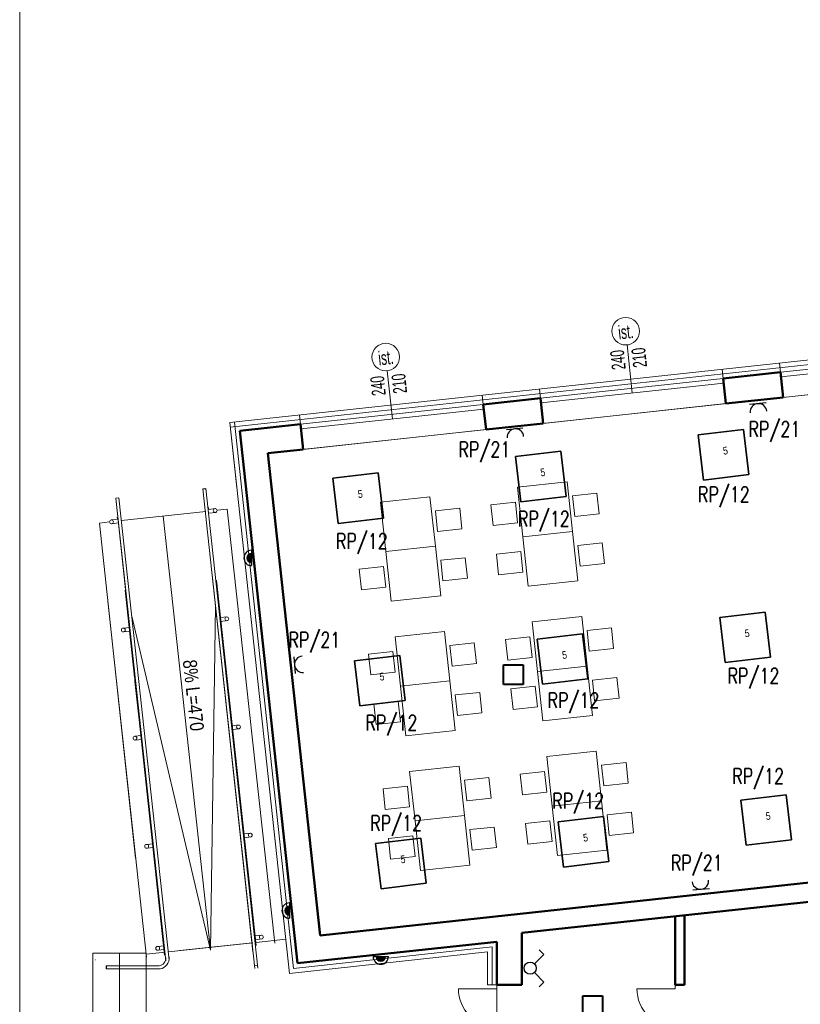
# Model space of a CAD drawing. Header units: millimetres. Extents: x 72202 to 304796, y 21658 to 519946.
# Tile 126 of 139: x 194431 to 195450, y 232217 to 233502. Entities that reach past the tile are written whole.
import ezdxf

# ---------------------------------------------------------------- set-up
doc = ezdxf.new("R2010")
doc.units = ezdxf.units.MM
doc.layers.get('0').update_dxf_attribs({"color": 253})
for name, color, linetype, lineweight in [('_kh_wymiarowanie', 253, 'Continuous', 20), ('DLXLUM', 1, 'Continuous', 35), ('DRZWI I OKNA OPISY', 253, 'Continuous', 9), ('E oświetlenie', 1, 'Continuous', 30), ('E zasilanie', 6, 'Continuous', 30), ('linia - cienka', 253, 'Continuous', 25), ('linia - gruba - projektowana', 253, 'Continuous', 50), ('LINIA CIENKA', 7, 'Continuous', 13), ('LINIA KRESKOWANIE', 253, 'Continuous', 5), ('LINIA UMEBLOWANIE', 253, 'Continuous', 5)]:
    doc.layers.add(name, color=color, linetype=linetype, lineweight=lineweight)
doc.layers.add('DLXLUMEX', color=2, linetype='Continuous')
doc.layers.add('ES-SYSTEM', color=3, linetype='Continuous')
doc.layers.add('LINIA-NIE DRUKOWAĆ', color=253, linetype='Continuous', lineweight=20, plot=False)
doc.styles.add('2.5', font='romans.shx', dxfattribs={"width": 0.76, "height": 2.5})
doc.styles.get("Standard").update_dxf_attribs({"font": 'ARIALN.TTF', "width": 0.75})
doc.linetypes.add('GRADZINOWANIE', pattern='A,0.00254,-2.54,[134,ltypeshp.shx,S=2.54,R=0,X=-2.54,Y=0],-5.08,[134,ltypeshp.shx,S=2.54,R=180,X=2.54,Y=0],-2.54', length=10.16254)

# ---------------------------------------------------------------- blocks, each defined once
blk = doc.blocks.new('*U673')
for p, q in [((29.75, 29.75), (-29.75, 29.75)), ((-29.75, 29.75), (-29.75, -29.75)), ((-29.75, 29.75), (-29.75, -29.75)), ((-29.75, -29.75), (-29.75, 29.75)), ((-29.75, 29.75), (-29.75, 29.75)), ((29.75, 29.75), (-29.75, 29.75)), ((-29.75, 29.75), (-29.75, 29.75)), ((-29.75, 29.75), (29.75, 29.75)), ((-29.75, -29.75), (-29.75, 29.75)), ((-29.75, 29.75), (29.75, 29.75)), ((29.75, -29.75), (29.75, 29.75)), ((29.75, 29.75), (29.75, 29.75)), ((29.75, -29.75), (29.75, 29.75)), ((29.75, 29.75), (29.75, 29.75)), ((29.75, 29.75), (29.75, -29.75)), ((29.75, 29.75), (29.75, -29.75)), ((-29.75, -29.75), (29.75, -29.75)), ((-29.75, -29.75), (-29.75, -29.75)), ((-29.75, -29.75), (29.75, -29.75)), ((29.75, -29.75), (-29.75, -29.75)), ((-29.75, -29.75), (-29.75, -29.75)), ((29.75, -29.75), (-29.75, -29.75)), ((29.75, -29.75), (29.75, -29.75)), ((29.75, -29.75), (29.75, -29.75))]:
    blk.add_line(p, q)
at = {"layer": 'DLXLUMEX', "color": 7}
blk.add_text('5', height=10, dxfattribs=at).set_placement((0, 0))
blk = doc.blocks.new('A$Cb5c1686c')
at = {"layer": 'ES-SYSTEM', "lineweight": 40}
for p, q in [((0, 0), (0, 25.6)), ((0, 25.6), (25.6, 25.6)), ((25.6, 25.6), (25.6, 0)), ((25.6, 0), (0, 0))]:
    blk.add_line(p, q, dxfattribs=at)
blk = doc.blocks.new('£¹cznik grupowy')
at = {"layer": 'E oświetlenie'}
for p, q in [((-112.5, 162), (-150.7, 123.8)), ((-35, 84.5), (-112.5, 162)), ((35, 84.5), (112.5, 162)), ((112.5, 162), (150.7, 123.8))]:
    blk.add_line(p, q, dxfattribs=at)
blk.add_circle((0, 49.5), 49.5, dxfattribs=at)
blk = doc.blocks.new('KIN')
at = {"ltscale": 80}
blk.add_hatch(color=256, dxfattribs=at).paths.add_polyline_path([(97272.3, -25396.6, 1), (97287.3, -25396.6)])
blk.add_line((97267.3, -25396.6, 6), (97292.3, -25396.6, 6), dxfattribs=at)
for radius in [12.5, 7.5]:
    blk.add_arc((97279.8, -25396.6, 6), radius, 180, 0, dxfattribs=at)
blk = doc.blocks.new('Gniazdo 230V')
at = {"layer": 'E zasilanie'}
blk.add_line((-67.5, 0), (67.5, 0), dxfattribs=at)
blk.add_arc((0, 67.5), 67.5, 180, 0, dxfattribs=at)

msp = doc.modelspace()

# ---------------------------------------------------------------- linework, layer by layer
at = {"layer": 'DRZWI I OKNA OPISY'}
for p, q in [((195230.791, 233014.47), (195224.012, 233077.29)), ((195230.791, 233014.47), (195224.012, 233077.29)), ((194917.623, 232980.548), (194910.843, 233043.369))]:
    msp.add_line(p, q, dxfattribs=at)
for centre in [(195222.093, 233095.064), (194908.912, 233061.265)]:
    msp.add_circle(centre, 18, dxfattribs=at)
at = {"layer": 'linia - cienka', "color": 2}
msp.add_line((194670.07, 232889.466), (194674.246, 232889.919), dxfattribs=at)
at = {"layer": 'linia - gruba - projektowana'}
for p, q in [((195349.447, 233033.357), (195424.011, 233041.434)), ((195349.447, 233033.357), (195353.001, 233000.549)), ((195424.011, 233041.434), (195427.565, 233008.626)), ((195036.279, 232999.436), (195110.843, 233007.512)), ((195110.843, 233007.512), (195114.397, 232974.704)), ((195353.001, 233000.549), (195427.565, 233008.626)), ((195036.279, 232999.436), (195039.833, 232966.628)), ((194718.637, 232965.03), (194797.675, 232973.591)), ((194718.637, 232965.03), (194793.911, 232270.095)), ((194797.675, 232973.591), (194801.228, 232940.783)), ((195039.833, 232966.628), (195114.397, 232974.704)), ((194754.999, 232935.775), (194801.228, 232940.783)), ((194754.999, 232935.775), (194823.165, 232306.456)), ((194823.165, 232306.456), (195612.086, 232391.91)), ((195086.792, 232309.865), (195614.778, 232367.055)), ((195286.792, 232241.874), (195286.792, 232331.529)), ((195298.792, 232241.874), (195298.792, 232332.829)), ((195086.792, 232241.874), (195086.792, 232309.865)), ((194793.911, 232270.095), (195053.792, 232298.244)), ((195053.792, 232241.874), (195053.792, 232298.244)), ((195086.792, 232241.874), (195053.792, 232241.874)), ((195286.792, 232241.874), (195298.792, 232241.874))]:
    msp.add_line(p, q, dxfattribs=at)
at = {"layer": 'linia - gruba - projektowana', "lineweight": -3, "ltscale": 1.2}
msp.add_line((194544.097, 232266.832), (194544.097, 232262.832), dxfattribs=at)
at = {"layer": 'LINIA CIENKA'}
for p, q in [((195708.044, 233084.004), (194705.401, 232975.796)), ((195662.616, 233067.279), (195424.011, 233041.434)), ((195663.262, 233061.314), (195424.657, 233035.469)), ((195349.447, 233033.357), (195348.15, 233045.381)), ((195424.011, 233041.434), (195422.714, 233053.458)), ((195110.843, 233007.512), (195349.447, 233033.357)), ((195666.169, 233034.471), (195427.565, 233008.626)), ((195110.843, 233007.512), (195109.545, 233019.536)), ((195111.489, 233001.547), (195350.093, 233027.392)), ((195036.279, 232999.436), (195034.981, 233011.46)), ((194797.675, 232973.591), (195036.279, 232999.436)), ((194798.321, 232967.626), (195036.925, 232993.471)), ((195353.001, 233000.549), (195114.397, 232974.704)), ((194797.675, 232973.591), (194796.377, 232985.615)), ((194714.632, 232890.571), (194705.401, 232975.796)), ((194705.405, 232975.761), (194783.262, 232256.965)), ((195039.833, 232966.628), (194801.228, 232940.783)), ((194670.07, 232889.466), (194735.544, 232285.002)), ((194674.246, 232889.919), (194742.089, 232263.582)), ((194556.534, 232877.169), (194560.727, 232877.623)), ((194556.534, 232877.169), (194569.467, 232757.774)), ((194556.555, 232877.171), (194621.922, 232273.35)), ((194560.727, 232877.623), (194626.066, 232274.232)), ((194686.963, 232863.533), (194677.22, 232862.477)), ((194677.759, 232857.506), (194677.22, 232862.477)), ((194677.745, 232865.053), (194678.014, 232862.563)), ((194688.711, 232861.31), (194702.132, 232862.764)), ((194764.146, 232296.147), (194702.023, 232862.752)), ((194550.76, 232848.779), (194559.509, 232849.727)), ((194558.444, 232852.13), (194558.713, 232849.641)), ((194559.135, 232850.395), (194559.135, 232850.395)), ((194560.047, 232844.756), (194559.509, 232849.727)), ((194673.932, 232859.709), (194563.94, 232847.795)), ((194680.318, 232287.067), (194618.566, 232853.712)), ((194687.502, 232858.562), (194677.759, 232857.506)), ((194535.109, 232844.672), (194548.535, 232846.127)), ((194582.491, 232407.231), (194535.109, 232844.672)), ((194551.298, 232843.808), (194560.047, 232844.756)), ((194682.239, 232777.124), (194737.913, 232263.13)), ((194688.519, 232758.169), (194687.98, 232763.14)), ((194688.017, 232770.202), (194700.402, 232655.871)), ((194688.505, 232765.715), (194688.774, 232763.226)), ((194568.716, 232757.279), (194581.1, 232642.948)), ((194569.204, 232752.793), (194569.473, 232750.304)), ((194569.895, 232751.057), (194569.895, 232751.057)), ((194570.807, 232745.419), (194570.269, 232750.39)), ((194739.653, 232293.494), (194689.331, 232758.079)), ((194596.491, 232277.987), (194546.168, 232742.572)), ((194620.351, 232280.572), (194570.029, 232745.157)), ((194680.002, 232287.033), (194686.608, 232736.785)), ((194680.002, 232287.033), (194577.249, 232724.931)), ((194702.257, 232722.337), (194692.514, 232721.281)), ((194566.054, 232707.583), (194574.803, 232708.531)), ((194702.796, 232717.366), (194693.053, 232716.31)), ((194566.592, 232702.612), (194575.341, 232703.56)), ((194700.892, 232643.935), (194700.354, 232648.906)), ((194581.638, 232637.977), (194587.905, 232580.116)), ((194583.181, 232631.185), (194582.642, 232636.156)), ((194717.549, 232581.162), (194707.806, 232580.107)), ((194581.345, 232566.409), (194590.094, 232567.357)), ((194718.087, 232576.191), (194708.344, 232575.136)), ((194581.884, 232561.438), (194590.633, 232562.386)), ((194595.565, 232516.853), (194595.026, 232521.824)), ((194732.841, 232439.988), (194723.098, 232438.933)), ((194596.638, 232425.235), (194605.387, 232426.183)), ((194733.38, 232435.017), (194723.637, 232433.962)), ((194597.176, 232420.264), (194605.925, 232421.212)), ((194607.949, 232402.522), (194607.41, 232407.493)), ((194735.314, 232296.941), (194625.322, 232285.027)), ((194640.257, 232286.644), (194734.682, 232296.872)), ((194747.259, 232306.87), (194737.516, 232305.815)), ((194747.798, 232301.899), (194738.055, 232300.844)), ((194739.653, 232297.411), (194778.427, 232301.61)), ((194526.404, 232283.519), (194526.404, 232006.874)), ((194596.404, 232283.519), (194526.404, 232283.519)), ((194561.404, 232283.519), (194561.404, 232006.874)), ((194596.404, 232283.519), (194596.404, 232006.874)), ((194596.491, 232281.904), (194621.147, 232284.574)), ((194611.056, 232292.117), (194619.805, 232293.065)), ((194611.594, 232287.146), (194620.343, 232288.094)), ((194783.292, 232256.874), (195041.792, 232284.874)), ((195041.792, 232241.874), (195041.792, 232284.874)), ((194613.13, 232266.832), (194544.097, 232266.832)), ((194544.097, 232262.832), (194614.328, 232262.832)), ((194742.089, 232267.499), (194737.913, 232267.047)), ((195053.792, 232236.874), (195003.792, 232236.874)), ((195053.792, 232241.874), (195041.792, 232241.874)), ((195053.792, 232241.874), (195053.792, 232081.874)), ((195053.792, 232241.874), (195053.792, 232236.874)), ((195286.792, 232236.874), (195236.792, 232236.874)), ((195286.792, 232241.874), (195286.792, 232236.874))]:
    msp.add_line(p, q, dxfattribs=at)
at = {"layer": 'LINIA CIENKA', "color": 2}
msp.add_line((194529.88, 232274.689), (194529.873, 232274.758), dxfattribs=at)
at = {"layer": 'LINIA CIENKA'}
msp.add_lwpolyline([(194431.143, 230898.874), (194431.143, 233726.323), (200961.143, 233726.323), (200961.143, 230898.874)], close=True, dxfattribs=at)
for centre in [(194686.238, 232860.939), (194551.029, 232846.294), (194701.532, 232719.743), (194566.323, 232705.098), (194716.824, 232578.569), (194581.615, 232563.924), (194732.116, 232437.395), (194596.907, 232422.75), (194746.534, 232304.277), (194611.325, 232289.632)]:
    msp.add_circle(centre, 2.5, dxfattribs=at)
for centre, radius, start, end in [((194611.934, 232276.761), 10, 276.256904, 6.256904), ((194612.076, 232276.719), 14.064, 278.779434, 6.486574), ((195053.792, 232236.874), 50, 180, 270), ((195286.792, 232236.874), 50, 180, 270)]:
    msp.add_arc(centre, radius, start, end, dxfattribs=at)
at = {"layer": 'LINIA KRESKOWANIE', "linetype": 'GRADZINOWANIE', "ltscale": 0.6}
for p, q in [((195708.688, 233078.039), (194706.044, 232969.831)), ((194788.592, 232263.483), (194711.366, 232976.442)), ((194788.592, 232263.483), (195047.792, 232291.559)), ((195047.792, 232241.874), (195047.792, 232291.559))]:
    msp.add_line(p, q, dxfattribs=at)
at = {"layer": 'LINIA UMEBLOWANIE'}
for points in [[(195152.661, 232833.764), (195145.661, 232898.386), (195081.039, 232891.386), (195088.039, 232826.764), (195152.661, 232833.764)], [(195152.661, 232833.764), (195145.661, 232898.386), (195081.039, 232891.386), (195088.039, 232826.764), (195152.661, 232833.764)], [(194973.707, 232814.38), (194966.708, 232879.002), (194902.086, 232872.002), (194909.085, 232807.38), (194973.707, 232814.38)], [(194973.707, 232814.38), (194966.708, 232879.002), (194902.086, 232872.002), (194909.085, 232807.38), (194973.707, 232814.38)], [(195184.492, 232883.481), (195152.678, 232880.035), (195155.586, 232853.192), (195187.4, 232856.638), (195184.492, 232883.481)], [(195184.492, 232883.481), (195152.678, 232880.035), (195155.586, 232853.192), (195187.4, 232856.638), (195184.492, 232883.481)], [(195005.539, 232864.097), (194973.725, 232860.651), (194976.632, 232833.808), (195008.446, 232837.254), (195005.539, 232864.097)], [(195005.539, 232864.097), (194973.725, 232860.651), (194976.632, 232833.808), (195008.446, 232837.254), (195005.539, 232864.097)], [(195046.3, 232868.512), (195078.114, 232871.958), (195081.022, 232845.115), (195049.208, 232841.669), (195046.3, 232868.512)], [(195046.3, 232868.512), (195078.114, 232871.958), (195081.022, 232845.115), (195049.208, 232841.669), (195046.3, 232868.512)], [(195159.66, 232769.142), (195152.661, 232833.764), (195088.039, 232826.764), (195095.038, 232762.142), (195159.66, 232769.142)], [(195159.66, 232769.142), (195152.661, 232833.764), (195088.039, 232826.764), (195095.038, 232762.142), (195159.66, 232769.142)], [(194980.707, 232749.758), (194973.707, 232814.38), (194909.085, 232807.38), (194916.085, 232742.758), (194980.707, 232749.758)], [(194980.707, 232749.758), (194973.707, 232814.38), (194909.085, 232807.38), (194916.085, 232742.758), (194980.707, 232749.758)], [(195191.492, 232818.859), (195159.678, 232815.413), (195162.585, 232788.57), (195194.399, 232792.016), (195191.492, 232818.859)], [(195191.492, 232818.859), (195159.678, 232815.413), (195162.585, 232788.57), (195194.399, 232792.016), (195191.492, 232818.859)], [(195012.538, 232799.475), (194980.724, 232796.029), (194983.632, 232769.186), (195015.446, 232772.632), (195012.538, 232799.475)], [(195012.538, 232799.475), (194980.724, 232796.029), (194983.632, 232769.186), (195015.446, 232772.632), (195012.538, 232799.475)], [(195053.3, 232803.89), (195085.114, 232807.336), (195088.021, 232780.493), (195056.208, 232777.047), (195053.3, 232803.89)], [(195053.3, 232803.89), (195085.114, 232807.336), (195088.021, 232780.493), (195056.208, 232777.047), (195053.3, 232803.89)], [(194874.347, 232784.506), (194906.161, 232787.952), (194909.068, 232761.109), (194877.254, 232757.663), (194874.347, 232784.506)], [(195171.698, 232658.01), (195164.698, 232722.632), (195100.076, 232715.632), (195107.076, 232651.01), (195171.698, 232658.01)], [(195171.698, 232658.01), (195164.698, 232722.632), (195100.076, 232715.632), (195107.076, 232651.01), (195171.698, 232658.01)], [(195203.529, 232707.727), (195171.715, 232704.281), (195174.623, 232677.438), (195206.437, 232680.884), (195203.529, 232707.727)], [(195203.529, 232707.727), (195171.715, 232704.281), (195174.623, 232677.438), (195206.437, 232680.884), (195203.529, 232707.727)], [(194992.745, 232638.626), (194985.745, 232703.248), (194921.123, 232696.249), (194928.123, 232631.627), (194992.745, 232638.626)], [(194992.745, 232638.626), (194985.745, 232703.248), (194921.123, 232696.249), (194928.123, 232631.627), (194992.745, 232638.626)], [(195065.337, 232692.758), (195097.151, 232696.204), (195100.059, 232669.361), (195068.245, 232665.915), (195065.337, 232692.758)], [(195065.337, 232692.758), (195097.151, 232696.204), (195100.059, 232669.361), (195068.245, 232665.915), (195065.337, 232692.758)], [(195024.576, 232688.343), (194992.762, 232684.897), (194995.669, 232658.054), (195027.483, 232661.5), (195024.576, 232688.343)], [(195024.576, 232688.343), (194992.762, 232684.897), (194995.669, 232658.054), (195027.483, 232661.5), (195024.576, 232688.343)], [(194886.384, 232673.375), (194918.198, 232676.821), (194921.106, 232649.978), (194889.292, 232646.532), (194886.384, 232673.375)], [(194886.384, 232673.375), (194918.198, 232676.821), (194921.106, 232649.978), (194889.292, 232646.532), (194886.384, 232673.375)], [(195178.698, 232593.388), (195171.698, 232658.01), (195107.076, 232651.01), (195114.076, 232586.388), (195178.698, 232593.388)], [(195178.698, 232593.388), (195171.698, 232658.01), (195107.076, 232651.01), (195114.076, 232586.388), (195178.698, 232593.388)], [(194999.744, 232574.004), (194992.745, 232638.626), (194928.123, 232631.627), (194935.122, 232567.005), (194999.744, 232574.004)], [(194999.744, 232574.004), (194992.745, 232638.626), (194928.123, 232631.627), (194935.122, 232567.005), (194999.744, 232574.004)], [(195072.337, 232628.136), (195104.151, 232631.582), (195107.059, 232604.739), (195075.245, 232601.293), (195072.337, 232628.136)], [(195072.337, 232628.136), (195104.151, 232631.582), (195107.059, 232604.739), (195075.245, 232601.293), (195072.337, 232628.136)], [(195210.529, 232643.105), (195178.715, 232639.659), (195181.622, 232612.816), (195213.436, 232616.262), (195210.529, 232643.105)], [(195210.529, 232643.105), (195178.715, 232639.659), (195181.622, 232612.816), (195213.436, 232616.262), (195210.529, 232643.105)], [(195031.576, 232623.721), (194999.762, 232620.275), (195002.669, 232593.432), (195034.483, 232596.878), (195031.576, 232623.721)], [(195031.576, 232623.721), (194999.762, 232620.275), (195002.669, 232593.432), (195034.483, 232596.878), (195031.576, 232623.721)], [(194893.384, 232608.753), (194925.198, 232612.199), (194928.105, 232585.356), (194896.291, 232581.91), (194893.384, 232608.753)], [(194893.384, 232608.753), (194925.198, 232612.199), (194928.105, 232585.356), (194896.291, 232581.91), (194893.384, 232608.753)], [(195190.735, 232482.256), (195183.735, 232546.878), (195119.113, 232539.879), (195126.113, 232475.257), (195190.735, 232482.256)], [(195190.735, 232482.256), (195183.735, 232546.878), (195119.113, 232539.879), (195126.113, 232475.257), (195190.735, 232482.256)], [(195222.566, 232531.973), (195190.752, 232528.527), (195193.66, 232501.684), (195225.474, 232505.13), (195222.566, 232531.973)], [(195222.566, 232531.973), (195190.752, 232528.527), (195193.66, 232501.684), (195225.474, 232505.13), (195222.566, 232531.973)], [(195011.782, 232462.873), (195004.782, 232527.495), (194940.16, 232520.495), (194947.16, 232455.873), (195011.782, 232462.873)], [(195011.782, 232462.873), (195004.782, 232527.495), (194940.16, 232520.495), (194947.16, 232455.873), (195011.782, 232462.873)], [(195084.375, 232517.005), (195116.188, 232520.451), (195119.096, 232493.608), (195087.282, 232490.162), (195084.375, 232517.005)], [(195084.375, 232517.005), (195116.188, 232520.451), (195119.096, 232493.608), (195087.282, 232490.162), (195084.375, 232517.005)], [(195043.613, 232512.59), (195011.799, 232509.144), (195014.707, 232482.301), (195046.521, 232485.747), (195043.613, 232512.59)], [(195043.613, 232512.59), (195011.799, 232509.144), (195014.707, 232482.301), (195046.521, 232485.747), (195043.613, 232512.59)], [(194905.421, 232497.621), (194937.235, 232501.067), (194940.143, 232474.224), (194908.329, 232470.778), (194905.421, 232497.621)], [(194905.421, 232497.621), (194937.235, 232501.067), (194940.143, 232474.224), (194908.329, 232470.778), (194905.421, 232497.621)], [(195197.735, 232417.634), (195190.735, 232482.256), (195126.113, 232475.257), (195133.113, 232410.635), (195197.735, 232417.634)], [(195197.735, 232417.634), (195190.735, 232482.256), (195126.113, 232475.257), (195133.113, 232410.635), (195197.735, 232417.634)], [(195229.566, 232467.351), (195197.752, 232463.905), (195200.66, 232437.062), (195232.473, 232440.508), (195229.566, 232467.351)], [(195229.566, 232467.351), (195197.752, 232463.905), (195200.66, 232437.062), (195232.473, 232440.508), (195229.566, 232467.351)], [(195018.781, 232398.251), (195011.782, 232462.873), (194947.16, 232455.873), (194954.159, 232391.251), (195018.781, 232398.251)], [(195018.781, 232398.251), (195011.782, 232462.873), (194947.16, 232455.873), (194954.159, 232391.251), (195018.781, 232398.251)], [(195091.374, 232452.383), (195123.188, 232455.829), (195126.096, 232428.986), (195094.282, 232425.54), (195091.374, 232452.383)], [(195091.374, 232452.383), (195123.188, 232455.829), (195126.096, 232428.986), (195094.282, 232425.54), (195091.374, 232452.383)], [(195050.613, 232447.968), (195018.799, 232444.522), (195021.706, 232417.679), (195053.52, 232421.125), (195050.613, 232447.968)], [(195050.613, 232447.968), (195018.799, 232444.522), (195021.706, 232417.679), (195053.52, 232421.125), (195050.613, 232447.968)], [(194912.421, 232432.999), (194944.235, 232436.445), (194947.142, 232409.602), (194915.329, 232406.156), (194912.421, 232432.999)], [(194912.421, 232432.999), (194944.235, 232436.445), (194947.142, 232409.602), (194915.329, 232406.156), (194912.421, 232432.999)]]:
    msp.add_lwpolyline(points, dxfattribs=at)
at = {"layer": 'LINIA-NIE DRUKOWAĆ'}
msp.add_lwpolyline([(195712.896, 233039.532), (194754.999, 232935.775), (194823.165, 232306.456), (195752.231, 232407.09), (195740.923, 232511.48), (195767.766, 232514.387), (195769.778, 232514.387), (195712.896, 233039.532)], dxfattribs=at)

# ---------------------------------------------------------------- block references
at = {"layer": '_kh_wymiarowanie'}
for p in [(195062.763, 232633.965), (195166.138, 232201.844)]:
    msp.add_blockref('A$Cb5c1686c', p, dxfattribs=at)
at = {"layer": 'DLXLUM', "rotation": 6.767993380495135}
for p in [(195349.731, 232933.849), (195111.403, 232905.565), (194873.075, 232877.282), (195378.014, 232695.522), (195139.687, 232667.238), (194901.359, 232638.954), (195405.459, 232457.096), (195167.132, 232428.812), (194928.804, 232400.528)]:
    msp.add_blockref('*U673', p, dxfattribs=at)
at = {"layer": 'E oświetlenie', "color": 252, "xscale": 0.8, "yscale": 0.8, "zscale": 0.8, "rotation": 270}
for p in [(215051.036, 310622.905, -4.8), (215100.626, 310162.693, -4.8)]:
    msp.add_blockref('KIN', p, dxfattribs=at)
at = {"layer": 'E oświetlenie', "xscale": 0.16, "yscale": 0.16, "zscale": 0.16, "rotation": 270}
msp.add_blockref('£¹cznik grupowy', (195089.568, 232263.667), dxfattribs=at)
at = {"layer": 'E oświetlenie', "color": 252, "xscale": 0.8, "yscale": 0.8, "zscale": 0.8}
msp.add_blockref('KIN', (117078.611, 252596.057, -4.8), dxfattribs=at)
at = {"layer": 'E zasilanie', "xscale": 0.16, "yscale": 0.16, "zscale": 0.16}
for p, rotation in [((195394.551, 233000.459), 185.2290741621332), ((195077.232, 232967.508), 185.2290741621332), ((194789.873, 232659.202), 275.2290741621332), ((195320.569, 232366.851), 5.229074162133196)]:
    msp.add_blockref('Gniazdo 230V', p, dxfattribs=dict(at, rotation=rotation))

# ---------------------------------------------------------------- texts
at = {"layer": 'DRZWI I OKNA OPISY', "char_height": 18, "width": 130, "attachment_point": 5}
for s, insert, rotation in [('ist. ', (195222.282, 233094.115), 6.159669), ('ist. ', (194909.101, 233060.315), 6.159669), ('240', (195212.083, 233057.56), 96.159668), ('240', (195212.083, 233057.56), 96.159668), ('210', (195239.884, 233060.56), 96.159668), ('210', (195239.884, 233060.56), 96.159668), ('240', (194898.915, 233023.638), 96.159668), ('210', (194926.715, 233026.639), 96.159668), ('210', (194926.715, 233026.639), 96.159668)]:
    msp.add_mtext(s, dxfattribs=dict(at, insert=insert, rotation=rotation))
at = {"layer": 'E oświetlenie', "color": 6, "lineweight": 20, "style": '2.5', "width": 0.76}
for p in [(195382.447, 232957.245), (195003.899, 232930.81), (194781.892, 232682.203), (195281.089, 232391.305)]:
    msp.add_text('RP/21', height=20, dxfattribs=at).set_placement(p)
at = {"layer": 'E oświetlenie', "lineweight": 20, "style": '2.5', "width": 0.76}
for p in [(195316.361, 232872.068), (195081.461, 232840.168), (194843.845, 232810.982), (195355.059, 232635.188), (195120.158, 232603.288), (194882.543, 232574.102), (195361.169, 232504.192), (195126.268, 232472.292), (194888.653, 232443.106)]:
    msp.add_text('RP/12', height=20, dxfattribs=at).set_placement(p)
at = {"layer": 'LINIA CIENKA'}
msp.add_text('8%%% L=470 ', height=18, rotation=276.182017, dxfattribs=at).set_placement((194644.032, 232665.301))

doc.saveas('drawing.dxf')
